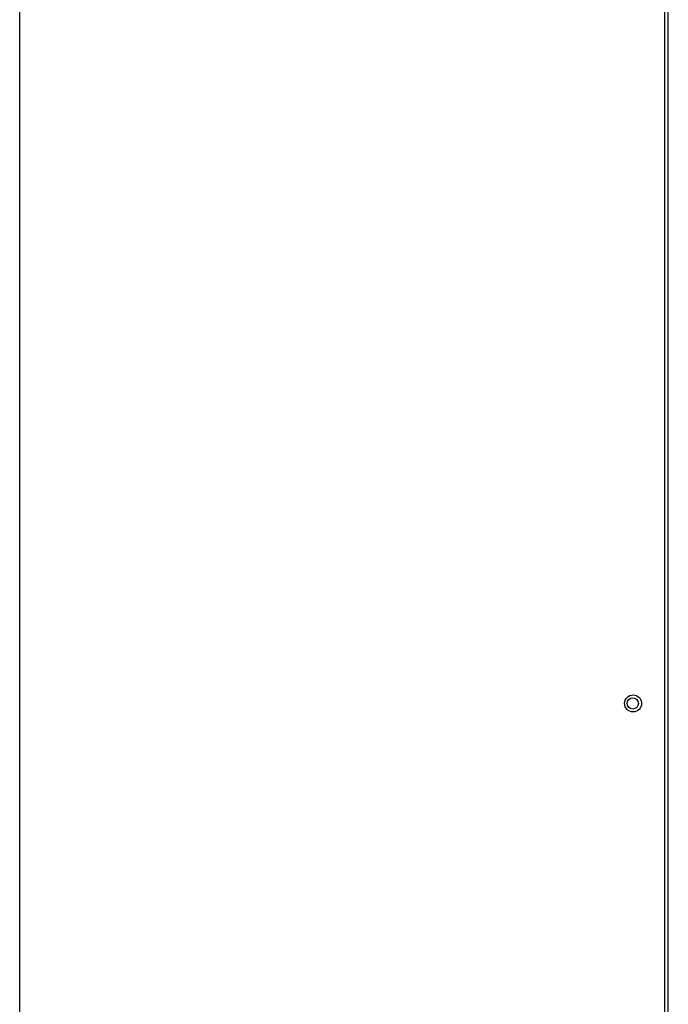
# Model space of a CAD drawing. Extents: x -90708 to 277869, y -117 to 207445.
# Tile 79 of 256: x -85588 to -85358, y 131851 to 132200. Entities that reach past the tile are written whole.
import ezdxf

# ---------------------------------------------------------------- set-up
doc = ezdxf.new("R2010")
doc.units = 0
doc.header["$MEASUREMENT"] = 0
doc.layers.add('ARQ - EQUIPO CONDENSADORA', color=40, linetype='CONTINUOUS')

msp = doc.modelspace()

# ---------------------------------------------------------------- linework, layer by layer
at = {"layer": 'ARQ - EQUIPO CONDENSADORA', "linetype": 'Continuous'}
for p, q in [((-85588.322, 131480.659), (-85588.322, 132236.659)), ((-85359.572, 131481.41), (-85359.572, 132235.408)), ((-85358.322, 131481.41), (-85358.322, 132235.408))]:
    msp.add_line(p, q, dxfattribs=at)
for centre, radius in [((-85370.823, 131958.02), 3), ((-85370.924, 131958.019), 2)]:
    msp.add_circle(centre, radius, dxfattribs=at)

doc.saveas('drawing.dxf')
